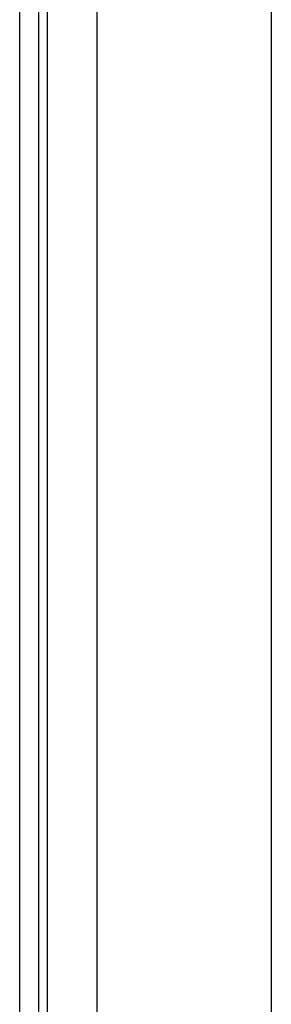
# Model space of a CAD drawing. Header units: inches. Extents: x 11 to 342, y 26 to 169.
# Tile 31 of 204: x 10.52 to 11.423, y 87.062 to 90.599. Entities that reach past the tile are written whole.
import ezdxf

# ---------------------------------------------------------------- set-up
doc = ezdxf.new("R2010")
doc.units = ezdxf.units.IN
doc.header["$MEASUREMENT"] = 0
doc.layers.add('Visible Edges(ANSI)', color=7, linetype='Continuous', lineweight=25)
doc.layers.add('Visible Tangent Edges(ANSI)', color=7, linetype='Continuous', lineweight=25)

msp = doc.modelspace()

# ---------------------------------------------------------------- linework, layer by layer
at = {"layer": 'Visible Edges(ANSI)'}
for p, q in [((10.5204, 83.7599), (10.5204, 113.3629)), ((10.5884, 83.7599), (10.5884, 113.3629)), ((10.7979, 84.5579), (10.7979, 98.2811)), ((11.4229, 98.119), (11.4229, 84.5579))]:
    msp.add_line(p, q, dxfattribs=at)
at = {"layer": 'Visible Tangent Edges(ANSI)'}
msp.add_line((10.6194, 113.3629), (10.6194, 83.6429), dxfattribs=at)

doc.saveas('drawing.dxf')
